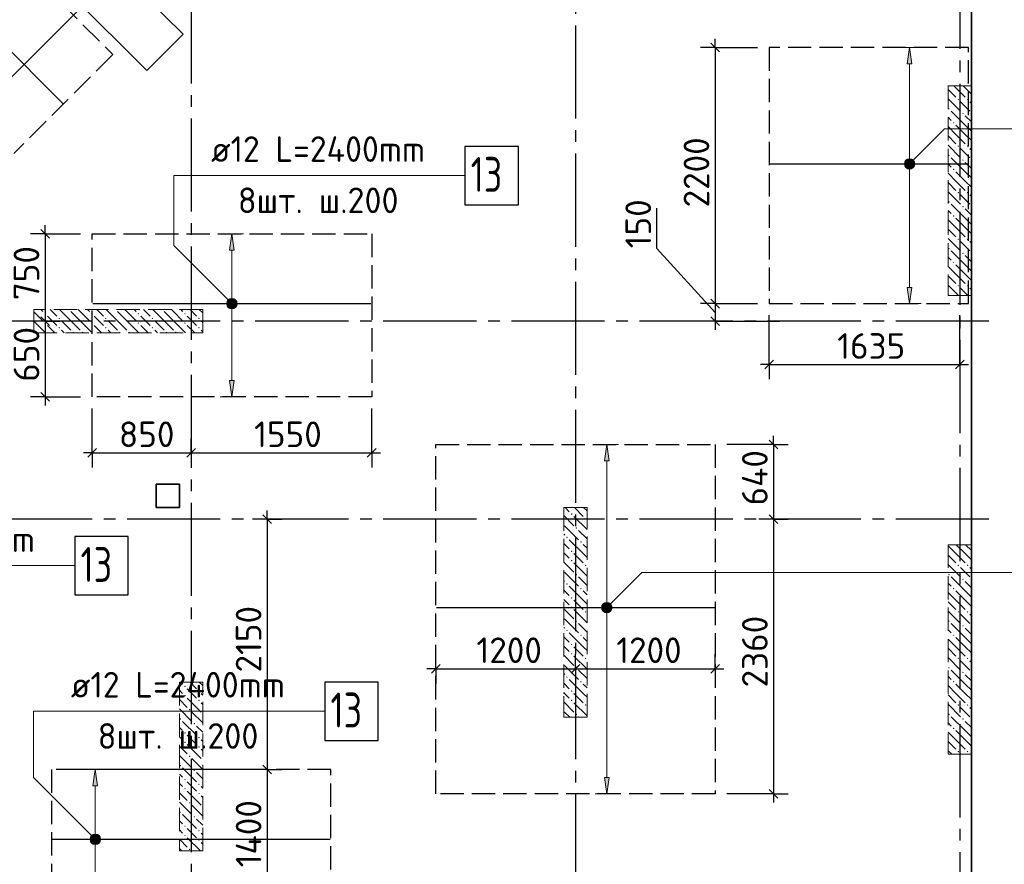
# Model space of a CAD drawing. Header units: millimetres. Extents: x 40580 to 1930067, y -240640 to 81020.
# Tile 232 of 246: x 740300 to 748754, y -225986 to -218733. Entities that reach past the tile are written whole.
import ezdxf

# ---------------------------------------------------------------- set-up
doc = ezdxf.new("R2010")
doc.units = ezdxf.units.MM
for name, pattern in [('______2', [270, 200, -70]), ('______5', [1100, 800, -100, 100, -100]), ('CENTER', [2, 1.25, -0.25, 0.25, -0.25])]:
    doc.linetypes.add(name, pattern=pattern)
for name, color, linetype, lineweight in [('Standard', 7, 'Continuous', 25), ('ДОП Верх по Х', 7, 'Continuous', 25), ('ЖБ Перекрытие верхний уровень', 7, 'Continuous', 35), ('ОСИ', 7, 'CENTER', 15), ('Позиционная метка номер позиции', 7, 'Continuous', 13), ('Примечания', 7, 'Continuous', 13)]:
    doc.layers.add(name, color=color, linetype=linetype, lineweight=lineweight)
doc.layers.add('ЖБ Пилон', color=7, linetype='______2', lineweight=13, true_color=0xa0a0a0)
doc.styles.add('ISOCPEUR', font='isocpeur.ttf')

msp = doc.modelspace()

# ---------------------------------------------------------------- hatches: boundary and pattern name
at = {"layer": 'ДОП Верх по Х', "linetype": 'Continuous', "lineweight": 13, "transparency": 33554687}
for points in [[(747961.3, -219111.3), (747941.3, -218971.3), (747921.3, -219111.3)], [(747903.8, -219971.3), (747978.8, -219971.3), (747973.6, -219952.5)], [(747903.8, -219971.3), (747973.6, -219952.5), (747909.1, -219952.5)], [(747909.1, -219990), (747978.8, -219971.3), (747903.8, -219971.3)], [(747909.1, -219952.5), (747973.6, -219952.5), (747960.1, -219939)], [(747909.1, -219952.5), (747960.1, -219939), (747922.6, -219939)], [(747909.1, -219990), (747973.6, -219990), (747978.8, -219971.3)], [(747922.6, -219939), (747960.1, -219939), (747941.3, -219933.8)], [(747922.6, -220003.5), (747973.6, -219990), (747909.1, -219990)], [(747922.6, -220003.5), (747960.1, -220003.5), (747973.6, -219990)], [(747960.1, -220003.5), (747922.6, -220003.5), (747941.3, -220008.8)], [(742142.3, -220711.3), (742122.3, -220571.3), (742102.3, -220711.3)], [(742084.8, -221171.3), (742159.8, -221171.3), (742154.6, -221152.5)], [(742084.8, -221171.3), (742154.6, -221152.5), (742090, -221152.5)], [(742090, -221152.5), (742154.6, -221152.5), (742141.1, -221139)], [(742090, -221152.5), (742141.1, -221139), (742103.5, -221139)], [(742103.5, -221139), (742141.1, -221139), (742122.3, -221133.8)], [(742090, -221190), (742159.8, -221171.3), (742084.8, -221171.3)], [(742090, -221190), (742154.6, -221190), (742159.8, -221171.3)], [(742103.5, -221203.5), (742154.6, -221190), (742090, -221190)], [(742103.5, -221203.5), (742141.1, -221203.5), (742154.6, -221190)], [(742141.1, -221203.5), (742103.5, -221203.5), (742122.3, -221208.8)], [(745361.3, -222521.3), (745341.3, -222381.3), (745321.3, -222521.3)], [(745303.8, -223781.3), (745378.8, -223781.3), (745373.6, -223762.5)], [(745303.8, -223781.3), (745373.6, -223762.5), (745309.1, -223762.5)], [(745309.1, -223800), (745378.8, -223781.3), (745303.8, -223781.3)], [(745309.1, -223762.5), (745373.6, -223762.5), (745360.1, -223749)], [(745309.1, -223762.5), (745360.1, -223749), (745322.6, -223749)], [(745309.1, -223800), (745373.6, -223800), (745378.8, -223781.3)], [(745322.6, -223749), (745360.1, -223749), (745341.3, -223743.8)], [(745322.6, -223813.5), (745373.6, -223800), (745309.1, -223800)], [(745322.6, -223813.5), (745360.1, -223813.5), (745373.6, -223800)], [(745360.1, -223813.5), (745322.6, -223813.5), (745341.3, -223818.8)], [(740969.1, -225311.3), (740949.1, -225171.3), (740929.1, -225311.3)], [(740930.4, -225739), (740967.9, -225739), (740949.1, -225733.8)], [(740911.6, -225771.3), (740986.6, -225771.3), (740981.4, -225752.5)], [(740911.6, -225771.3), (740981.4, -225752.5), (740916.9, -225752.5)], [(740916.9, -225790), (740986.6, -225771.3), (740911.6, -225771.3)], [(740916.9, -225752.5), (740981.4, -225752.5), (740967.9, -225739)], [(740916.9, -225752.5), (740967.9, -225739), (740930.4, -225739)], [(740916.9, -225790), (740981.4, -225790), (740986.6, -225771.3)], [(740930.4, -225803.5), (740981.4, -225790), (740916.9, -225790)], [(740930.4, -225803.5), (740967.9, -225803.5), (740981.4, -225790)], [(740967.9, -225803.5), (740930.4, -225803.5), (740949.1, -225808.8)]]:
    msp.add_hatch(color=7, dxfattribs=at).paths.add_polyline_path(points)
for points in [[(747961.3, -221031.3), (747941.3, -221171.3), (747921.3, -221031.3)], [(742142.3, -221831.3), (742122.3, -221971.3), (742102.3, -221831.3)], [(745361.3, -225241.3), (745341.3, -225381.3), (745321.3, -225241.3)]]:
    msp.add_hatch(color=7, dxfattribs=at).paths.add_polyline_path(points, flags=16)
at = {"layer": 'ЖБ Пилон', "linetype": 'Continuous', "lineweight": -3, "transparency": 33554687}
for points in [[(748352.8, -219418.2), (748359.3, -219411.7), (748365.8, -219418.2), (748359.3, -219424.7)], [(748432.8, -219418.2), (748439.3, -219411.7), (748445.8, -219418.2), (748439.3, -219424.7)], [(748272.8, -219498.2), (748279.3, -219491.7), (748285.8, -219498.2), (748279.3, -219504.7)], [(748392.8, -219538.2), (748399.3, -219531.7), (748405.8, -219538.2), (748399.3, -219544.7)], [(748312.8, -219618.2), (748319.3, -219611.7), (748325.8, -219618.2), (748319.3, -219624.7)], [(748352.8, -219818.2), (748359.3, -219811.7), (748365.8, -219818.2), (748359.3, -219824.7)], [(748432.8, -219818.2), (748439.3, -219811.7), (748445.8, -219818.2), (748439.3, -219824.7)], [(748272.8, -219898.2), (748279.3, -219891.7), (748285.8, -219898.2), (748279.3, -219904.7)], [(748392.8, -219938.2), (748399.3, -219931.7), (748405.8, -219938.2), (748399.3, -219944.7)], [(748312.8, -220018.2), (748319.3, -220011.7), (748325.8, -220018.2), (748319.3, -220024.7)], [(748352.8, -220218.2), (748359.3, -220211.7), (748365.8, -220218.2), (748359.3, -220224.7)], [(748432.8, -220218.2), (748439.3, -220211.7), (748445.8, -220218.2), (748439.3, -220224.7)], [(748272.8, -220298.2), (748279.3, -220291.7), (748285.8, -220298.2), (748279.3, -220304.7)], [(748392.8, -220338.2), (748399.3, -220331.7), (748405.8, -220338.2), (748399.3, -220344.7)], [(748312.8, -220418.2), (748319.3, -220411.7), (748325.8, -220418.2), (748319.3, -220424.7)], [(748352.8, -220618.2), (748359.3, -220611.7), (748365.8, -220618.2), (748359.3, -220624.7)], [(748432.8, -220618.2), (748439.3, -220611.7), (748445.8, -220618.2), (748439.3, -220624.7)], [(748272.8, -220698.2), (748279.3, -220691.7), (748285.8, -220698.2), (748279.3, -220704.7)], [(748392.8, -220738.2), (748399.3, -220731.7), (748405.8, -220738.2), (748399.3, -220744.7)], [(748312.8, -220818.2), (748319.3, -220811.7), (748325.8, -220818.2), (748319.3, -220824.7)], [(748352.8, -221018.2), (748359.3, -221011.7), (748365.8, -221018.2), (748359.3, -221024.7)], [(748432.8, -221018.2), (748439.3, -221011.7), (748445.8, -221018.2), (748439.3, -221024.7)], [(748272.8, -221098.2), (748279.3, -221091.7), (748285.8, -221098.2), (748282.6, -221101.3), (748275.9, -221101.3)], [(740512.8, -221258.2), (740519.3, -221251.7), (740525.8, -221258.2), (740519.3, -221264.7)], [(740722.6, -221221.3), (740719.3, -221224.7), (740715.9, -221221.3)], [(740912.8, -221258.2), (740919.3, -221251.7), (740925.8, -221258.2), (740919.3, -221264.7)], [(741122.6, -221221.3), (741119.3, -221224.7), (741115.9, -221221.3)], [(741312.8, -221258.2), (741319.3, -221251.7), (741325.8, -221258.2), (741319.3, -221264.7)], [(741522.6, -221221.3), (741519.3, -221224.7), (741515.9, -221221.3)], [(741712.8, -221258.2), (741719.3, -221251.7), (741725.8, -221258.2), (741719.3, -221264.7)], [(740512.8, -221338.2), (740519.3, -221331.7), (740525.8, -221338.2), (740519.3, -221344.7)], [(740632.8, -221298.2), (740639.3, -221291.7), (740645.8, -221298.2), (740639.3, -221304.7)], [(740912.8, -221338.2), (740919.3, -221331.7), (740925.8, -221338.2), (740919.3, -221344.7)], [(741032.8, -221298.2), (741039.3, -221291.7), (741045.8, -221298.2), (741039.3, -221304.7)], [(741312.8, -221338.2), (741319.3, -221331.7), (741325.8, -221338.2), (741319.3, -221344.7)], [(741432.8, -221298.2), (741439.3, -221291.7), (741445.8, -221298.2), (741439.3, -221304.7)], [(741712.8, -221338.2), (741719.3, -221331.7), (741725.8, -221338.2), (741719.3, -221344.7)], [(741832.8, -221298.2), (741839.3, -221291.7), (741845.8, -221298.2), (741839.3, -221304.7)], [(740432.8, -221418.2), (740439.3, -221411.7), (740445.8, -221418.2), (740442.6, -221421.3), (740435.9, -221421.3)], [(740632.8, -221378.2), (740639.3, -221371.7), (740645.8, -221378.2), (740639.3, -221384.7)], [(740752.8, -221418.2), (740759.3, -221411.7), (740765.8, -221418.2), (740762.6, -221421.3), (740755.9, -221421.3)], [(740832.8, -221418.2), (740839.3, -221411.7), (740845.8, -221418.2), (740842.6, -221421.3), (740835.9, -221421.3)], [(741032.8, -221378.2), (741039.3, -221371.7), (741045.8, -221378.2), (741039.3, -221384.7)], [(741152.8, -221418.2), (741159.3, -221411.7), (741165.8, -221418.2), (741162.6, -221421.3), (741155.9, -221421.3)], [(741232.8, -221418.2), (741239.3, -221411.7), (741245.8, -221418.2), (741242.6, -221421.3), (741235.9, -221421.3)], [(741432.8, -221378.2), (741439.3, -221371.7), (741445.8, -221378.2), (741439.3, -221384.7)], [(741552.8, -221418.2), (741559.3, -221411.7), (741565.8, -221418.2), (741562.6, -221421.3), (741555.9, -221421.3)], [(741632.8, -221418.2), (741639.3, -221411.7), (741645.8, -221418.2), (741642.6, -221421.3), (741635.9, -221421.3)], [(741832.8, -221378.2), (741839.3, -221371.7), (741845.8, -221378.2), (741839.3, -221384.7)], [(745032.8, -222978.2), (745039.3, -222971.7), (745045.8, -222978.2), (745039.3, -222984.7)], [(745152.8, -223018.2), (745159.3, -223011.7), (745165.8, -223018.2), (745159.3, -223024.7)], [(745072.8, -223098.2), (745079.3, -223091.7), (745085.8, -223098.2), (745079.3, -223104.7)], [(744992.8, -223178.2), (744999.3, -223171.7), (745005.8, -223178.2), (744999.3, -223184.7)], [(745112.8, -223218.2), (745119.3, -223211.7), (745125.8, -223218.2), (745119.3, -223224.7)], [(745032.8, -223298.2), (745039.3, -223291.7), (745045.8, -223298.2), (745039.3, -223304.7)], [(745032.8, -223378.2), (745039.3, -223371.7), (745045.8, -223378.2), (745039.3, -223384.7)], [(745152.8, -223418.2), (745159.3, -223411.7), (745165.8, -223418.2), (745159.3, -223424.7)], [(748352.8, -223418.2), (748359.3, -223411.7), (748365.8, -223418.2), (748359.3, -223424.7)], [(748432.8, -223418.2), (748439.3, -223411.7), (748445.8, -223418.2), (748439.3, -223424.7)], [(745072.8, -223498.2), (745079.3, -223491.7), (745085.8, -223498.2), (745079.3, -223504.7)], [(748272.8, -223498.2), (748279.3, -223491.7), (748285.8, -223498.2), (748279.3, -223504.7)], [(748392.8, -223538.2), (748399.3, -223531.7), (748405.8, -223538.2), (748399.3, -223544.7)], [(744992.8, -223578.2), (744999.3, -223571.7), (745005.8, -223578.2), (744999.3, -223584.7)], [(745112.8, -223618.2), (745119.3, -223611.7), (745125.8, -223618.2), (745119.3, -223624.7)], [(748312.8, -223618.2), (748319.3, -223611.7), (748325.8, -223618.2), (748319.3, -223624.7)], [(745032.8, -223698.2), (745039.3, -223691.7), (745045.8, -223698.2), (745039.3, -223704.7)], [(745032.8, -223778.2), (745039.3, -223771.7), (745045.8, -223778.2), (745039.3, -223784.7)], [(745152.8, -223818.2), (745159.3, -223811.7), (745165.8, -223818.2), (745159.3, -223824.7)], [(748352.8, -223818.2), (748359.3, -223811.7), (748365.8, -223818.2), (748359.3, -223824.7)], [(748432.8, -223818.2), (748439.3, -223811.7), (748445.8, -223818.2), (748439.3, -223824.7)], [(745072.8, -223898.2), (745079.3, -223891.7), (745085.8, -223898.2), (745079.3, -223904.7)], [(748272.8, -223898.2), (748279.3, -223891.7), (748285.8, -223898.2), (748279.3, -223904.7)], [(748392.8, -223938.2), (748399.3, -223931.7), (748405.8, -223938.2), (748399.3, -223944.7)], [(744992.8, -223978.2), (744999.3, -223971.7), (745005.8, -223978.2), (744999.3, -223984.7)], [(745112.8, -224018.2), (745119.3, -224011.7), (745125.8, -224018.2), (745119.3, -224024.7)], [(748312.8, -224018.2), (748319.3, -224011.7), (748325.8, -224018.2), (748319.3, -224024.7)], [(745032.8, -224098.2), (745039.3, -224091.7), (745045.8, -224098.2), (745039.3, -224104.7)], [(745032.8, -224178.2), (745039.3, -224171.7), (745045.8, -224178.2), (745039.3, -224184.7)], [(745152.8, -224218.2), (745159.3, -224211.7), (745165.8, -224218.2), (745159.3, -224224.7)], [(748352.8, -224218.2), (748359.3, -224211.7), (748365.8, -224218.2), (748359.3, -224224.7)], [(748432.8, -224218.2), (748439.3, -224211.7), (748445.8, -224218.2), (748439.3, -224224.7)], [(745072.8, -224298.2), (745079.3, -224291.7), (745085.8, -224298.2), (745079.3, -224304.7)], [(748272.8, -224298.2), (748279.3, -224291.7), (748285.8, -224298.2), (748279.3, -224304.7)], [(744992.8, -224378.2), (744999.3, -224371.7), (745005.8, -224378.2), (744999.3, -224384.7)], [(748392.8, -224338.2), (748399.3, -224331.7), (748405.8, -224338.2), (748399.3, -224344.7)], [(741712.8, -224458.2), (741719.3, -224451.7), (741725.8, -224458.2), (741719.3, -224464.7)], [(745112.8, -224418.2), (745119.3, -224411.7), (745125.8, -224418.2), (745119.3, -224424.7)], [(748312.8, -224418.2), (748319.3, -224411.7), (748325.8, -224418.2), (748319.3, -224424.7)], [(741712.8, -224538.2), (741719.3, -224531.7), (741725.8, -224538.2), (741719.3, -224544.7)], [(741832.8, -224498.2), (741839.3, -224491.7), (741845.8, -224498.2), (741839.3, -224504.7)], [(745032.8, -224498.2), (745039.3, -224491.7), (745045.8, -224498.2), (745039.3, -224504.7)], [(741832.8, -224578.2), (741839.3, -224571.7), (741845.8, -224578.2), (741839.3, -224584.7)], [(745032.8, -224578.2), (745039.3, -224571.7), (745045.8, -224578.2), (745039.3, -224584.7)], [(745152.8, -224618.2), (745159.3, -224611.7), (745165.8, -224618.2), (745159.3, -224624.7)], [(748352.8, -224618.2), (748359.3, -224611.7), (748365.8, -224618.2), (748359.3, -224624.7)], [(748432.8, -224618.2), (748439.3, -224611.7), (748445.8, -224618.2), (748439.3, -224624.7)], [(741752.8, -224658.2), (741759.3, -224651.7), (741765.8, -224658.2), (741759.3, -224664.7)], [(745072.8, -224698.2), (745079.3, -224691.7), (745085.8, -224698.2), (745079.3, -224704.7)], [(748272.8, -224698.2), (748279.3, -224691.7), (748285.8, -224698.2), (748279.3, -224704.7)], [(741672.8, -224738.2), (741679.3, -224731.7), (741685.8, -224738.2), (741679.3, -224744.7)], [(741792.8, -224778.2), (741799.3, -224771.7), (741805.8, -224778.2), (741799.3, -224784.7)], [(748392.8, -224738.2), (748399.3, -224731.7), (748405.8, -224738.2), (748399.3, -224744.7)], [(741712.8, -224858.2), (741719.3, -224851.7), (741725.8, -224858.2), (741719.3, -224864.7)], [(748312.8, -224818.2), (748319.3, -224811.7), (748325.8, -224818.2), (748319.3, -224824.7)], [(741712.8, -224938.2), (741719.3, -224931.7), (741725.8, -224938.2), (741719.3, -224944.7)], [(741832.8, -224898.2), (741839.3, -224891.7), (741845.8, -224898.2), (741839.3, -224904.7)], [(741832.8, -224978.2), (741839.3, -224971.7), (741845.8, -224978.2), (741839.3, -224984.7)], [(741752.8, -225058.2), (741759.3, -225051.7), (741765.8, -225058.2), (741759.3, -225064.7)], [(748352.8, -225018.2), (748359.3, -225011.7), (748365.8, -225018.2), (748359.3, -225024.7)], [(748432.8, -225018.2), (748439.3, -225011.7), (748445.8, -225018.2), (748439.3, -225024.7)], [(741672.8, -225138.2), (741679.3, -225131.7), (741685.8, -225138.2), (741679.3, -225144.7)], [(741792.8, -225178.2), (741799.3, -225171.7), (741805.8, -225178.2), (741799.3, -225184.7)], [(741712.8, -225258.2), (741719.3, -225251.7), (741725.8, -225258.2), (741719.3, -225264.7)], [(741832.8, -225298.2), (741839.3, -225291.7), (741845.8, -225298.2), (741839.3, -225304.7)], [(741712.8, -225338.2), (741719.3, -225331.7), (741725.8, -225338.2), (741719.3, -225344.7)], [(741832.8, -225378.2), (741839.3, -225371.7), (741845.8, -225378.2), (741839.3, -225384.7)], [(741752.8, -225458.2), (741759.3, -225451.7), (741765.8, -225458.2), (741759.3, -225464.7)], [(741672.8, -225538.2), (741679.3, -225531.7), (741685.8, -225538.2), (741679.3, -225544.7)], [(741792.8, -225578.2), (741799.3, -225571.7), (741805.8, -225578.2), (741799.3, -225584.7)], [(741712.8, -225658.2), (741719.3, -225651.7), (741725.8, -225658.2), (741719.3, -225664.7)], [(741712.8, -225738.2), (741719.3, -225731.7), (741725.8, -225738.2), (741719.3, -225744.7)], [(741832.8, -225698.2), (741839.3, -225691.7), (741845.8, -225698.2), (741839.3, -225704.7)], [(741832.8, -225778.2), (741839.3, -225771.7), (741845.8, -225778.2), (741839.3, -225784.7)], [(741752.8, -225858.2), (741759.3, -225851.7), (741765.8, -225858.2), (741759.3, -225864.7)]]:
    msp.add_hatch(color=7, dxfattribs=at).paths.add_polyline_path(points, flags=16)
at = {"layer": 'Позиционная метка номер позиции', "linetype": 'Continuous', "lineweight": 13, "transparency": 33554687}
for points in [[(747898, -219959.8), (747973.1, -220003.1), (747909.5, -219939.5)], [(747898, -219982.7), (747952.8, -220014.6), (747898, -219959.8)], [(747898, -219959.8), (747952.8, -220014.6), (747973.1, -220003.1)], [(747929.8, -220014.6), (747898, -219982.7), (747909.5, -220003.1)], [(747898, -219982.7), (747929.8, -220014.6), (747952.8, -220014.6)], [(747909.5, -219939.5), (747984.6, -219982.7), (747929.8, -219928)], [(747909.5, -219939.5), (747973.1, -220003.1), (747984.6, -219982.7)], [(747929.8, -219928), (747984.6, -219982.7), (747984.6, -219959.8)], [(747929.8, -219928), (747984.6, -219959.8), (747952.8, -219928)], [(747952.8, -219928), (747984.6, -219959.8), (747973.1, -219939.5)], [(742090.5, -221203.1), (742133.8, -221128), (742079, -221182.7)], [(742079, -221182.7), (742133.8, -221128), (742110.8, -221128)], [(742079, -221182.7), (742110.8, -221128), (742079, -221159.8)], [(742079, -221159.8), (742110.8, -221128), (742090.5, -221139.5)], [(742090.5, -221203.1), (742154.1, -221139.5), (742133.8, -221128)], [(742110.8, -221214.6), (742154.1, -221139.5), (742090.5, -221203.1)], [(742110.8, -221214.6), (742165.6, -221159.8), (742154.1, -221139.5)], [(742133.8, -221214.6), (742165.6, -221159.8), (742110.8, -221214.6)], [(742133.8, -221214.6), (742165.6, -221182.7), (742165.6, -221159.8)], [(742165.6, -221182.7), (742133.8, -221214.6), (742154.1, -221203.1)], [(745298, -223769.8), (745373.1, -223813.1), (745309.5, -223749.5)], [(745298, -223792.7), (745352.8, -223824.6), (745298, -223769.8)], [(745298, -223769.8), (745352.8, -223824.6), (745373.1, -223813.1)], [(745309.5, -223749.5), (745384.6, -223792.7), (745329.8, -223738)], [(745309.5, -223749.5), (745373.1, -223813.1), (745384.6, -223792.7)], [(745329.8, -223738), (745384.6, -223792.7), (745384.6, -223769.8)], [(745329.8, -223738), (745384.6, -223769.8), (745352.8, -223738)], [(745352.8, -223738), (745384.6, -223769.8), (745373.1, -223749.5)], [(745329.8, -223824.6), (745298, -223792.7), (745309.5, -223813.1)], [(745298, -223792.7), (745329.8, -223824.6), (745352.8, -223824.6)], [(740917.3, -225803.1), (740960.6, -225728), (740905.9, -225782.7)], [(740905.9, -225782.7), (740960.6, -225728), (740937.7, -225728)], [(740905.9, -225782.7), (740937.7, -225728), (740905.9, -225759.8)], [(740905.9, -225759.8), (740937.7, -225728), (740917.3, -225739.5)], [(740917.3, -225803.1), (740981, -225739.5), (740960.6, -225728)], [(740937.7, -225814.6), (740981, -225739.5), (740917.3, -225803.1)], [(740937.7, -225814.6), (740992.4, -225759.8), (740981, -225739.5)], [(740960.6, -225814.6), (740992.4, -225759.8), (740937.7, -225814.6)], [(740960.6, -225814.6), (740992.4, -225782.7), (740992.4, -225759.8)], [(740992.4, -225782.7), (740960.6, -225814.6), (740981, -225803.1)]]:
    msp.add_hatch(color=7, dxfattribs=at).paths.add_polyline_path(points)

# ---------------------------------------------------------------- linework, layer by layer
at = {"layer": 'Standard', "color": 7, "linetype": 'Continuous', "lineweight": -3, "transparency": 33554687}
for p, q in [((738680.2, -220774.3), (744379.5, -215075)), ((746271.1, -218971.3), (746271.1, -218896.3)), ((745771.1, -220696.3), (745771.1, -220352.2)), ((740518.2, -220571.3), (740518.2, -220496.3)), ((746271.1, -221246.3), (745771.1, -220696.3)), ((746271.1, -221171.3), (746271.1, -221321.3)), ((740518.2, -221321.3), (740518.2, -221971.3)), ((746271.1, -221321.3), (746271.1, -221396.3)), ((746735.3, -221694.9), (746660.3, -221694.9)), ((746735.3, -221694.9), (748372.3, -221694.9)), ((748372.3, -221694.9), (748447.3, -221694.9)), ((740518.2, -221971.3), (740518.2, -222046.3)), ((746772.3, -222381.3), (746772.3, -222306.3)), ((740922.3, -222453.2), (740847.3, -222453.2)), ((740922.3, -222453.2), (741772.3, -222453.2)), ((741772.3, -222453.2), (743322.3, -222453.2)), ((743322.3, -222453.2), (743397.3, -222453.2)), ((742425.2, -223021.3), (742425.2, -222946.3)), ((746772.3, -223021.3), (746772.3, -225381.3)), ((743872.3, -224307.5), (743797.3, -224307.5)), ((743872.3, -224307.5), (745072.3, -224307.5)), ((745072.3, -224307.5), (746272.3, -224307.5)), ((746272.3, -224307.5), (746347.3, -224307.5)), ((742425.2, -225171.3), (742425.2, -226571.3)), ((746772.3, -225381.3), (746772.3, -225456.3))]:
    msp.add_line(p, q, dxfattribs=at)
at = {"layer": 'Standard', "color": 7, "linetype": 'Continuous', "lineweight": 25, "transparency": 33554687}
for p, q in [((746233.6, -218933.8), (746308.6, -219008.8)), ((740480.7, -220533.8), (740555.7, -220608.8)), ((746233.6, -221133.8), (746308.6, -221208.8)), ((740480.7, -221283.8), (740555.7, -221358.8)), ((746233.6, -221283.8), (746308.6, -221358.8)), ((746697.8, -221732.4), (746772.8, -221657.4)), ((748334.8, -221732.4), (748409.8, -221657.4)), ((740480.7, -221933.8), (740555.7, -222008.8)), ((746734.8, -222343.8), (746809.8, -222418.8)), ((740884.8, -222490.7), (740959.8, -222415.7)), ((741734.8, -222490.7), (741809.8, -222415.7)), ((743284.8, -222490.7), (743359.8, -222415.7)), ((742387.7, -222983.8), (742462.7, -223058.8)), ((746734.8, -222983.8), (746809.8, -223058.8)), ((743834.8, -224345), (743909.8, -224270)), ((745034.8, -224345), (745109.8, -224270)), ((746234.8, -224345), (746309.8, -224270)), ((742387.7, -225133.8), (742462.7, -225208.8)), ((746734.8, -225343.8), (746809.8, -225418.8))]:
    msp.add_line(p, q, dxfattribs=at)
at = {"layer": 'Standard', "color": 251, "linetype": 'Continuous', "lineweight": -3, "true_color": 0x656565, "transparency": 33554687}
for p, q in [((746271.1, -218971.3), (746146.1, -218971.3)), ((746271.1, -218971.3), (746396.1, -218971.3)), ((746271.1, -218971.3), (746635.3, -218971.3)), ((740518.2, -220571.3), (740393.2, -220571.3)), ((740518.2, -220571.3), (740643.2, -220571.3)), ((746271.1, -221171.3), (746146.1, -221171.3)), ((746271.1, -221171.3), (746396.1, -221171.3)), ((746271.1, -221171.3), (746635.3, -221171.3)), ((740518.2, -221321.3), (740393.2, -221321.3)), ((740518.2, -221321.3), (740643.2, -221321.3)), ((740518.2, -221321.3), (740518.2, -221321.3)), ((746271.1, -221321.3), (746146.1, -221321.3)), ((746271.1, -221321.3), (746396.1, -221321.3)), ((746271.1, -221321.3), (746828, -221321.3)), ((746735.3, -221694.9), (746735.3, -221271.3)), ((748372.3, -221694.9), (748372.3, -221271.3)), ((746735.3, -221694.9), (746735.3, -221569.9)), ((748372.3, -221694.9), (748372.3, -221569.9)), ((746735.3, -221694.9), (746735.3, -221819.9)), ((748372.3, -221694.9), (748372.3, -221819.9)), ((740518.2, -221971.3), (740393.2, -221971.3)), ((740518.2, -221971.3), (740643.2, -221971.3)), ((740518.2, -221971.3), (740822.3, -221971.3)), ((740922.3, -222453.2), (740922.3, -222071.3)), ((743322.3, -222453.2), (743322.3, -222071.3)), ((740922.3, -222453.2), (740922.3, -222328.2)), ((741772.3, -222453.2), (741772.3, -222328.2)), ((743322.3, -222453.2), (743322.3, -222328.2)), ((746772.3, -222381.3), (746372.3, -222381.3)), ((746772.3, -222381.3), (746647.3, -222381.3)), ((746772.3, -222381.3), (746897.3, -222381.3)), ((740922.3, -222453.2), (740922.3, -222578.2)), ((741772.3, -222453.2), (741772.3, -222578.2)), ((741772.3, -222453.2), (741772.3, -222453.2)), ((743322.3, -222453.2), (743322.3, -222578.2)), ((742425.2, -223021.3), (742300.2, -223021.3)), ((742425.2, -223021.3), (742550.2, -223021.3)), ((742425.2, -223021.3), (742425.2, -223021.3)), ((746772.3, -223021.3), (746647.3, -223021.3)), ((746772.3, -223021.3), (746897.3, -223021.3)), ((746772.3, -223021.3), (746772.3, -223021.3)), ((743872.3, -224307.5), (743872.3, -224182.5)), ((745072.3, -224307.5), (745072.3, -224182.5)), ((746272.3, -224307.5), (746272.3, -224182.5)), ((743872.3, -224307.5), (743872.3, -224432.5)), ((743872.3, -224307.5), (743872.3, -224307.5)), ((745072.3, -224307.5), (745072.3, -224432.5)), ((745072.3, -224307.5), (745072.3, -224307.5)), ((746272.3, -224307.5), (746272.3, -224432.5)), ((746272.3, -224307.5), (746272.3, -224307.5)), ((742425.2, -225171.3), (742300.2, -225171.3)), ((742425.2, -225171.3), (742550.2, -225171.3)), ((746772.3, -225381.3), (746372.3, -225381.3)), ((746772.3, -225381.3), (746647.3, -225381.3)), ((746772.3, -225381.3), (746897.3, -225381.3))]:
    msp.add_line(p, q, dxfattribs=at)
at = {"layer": 'Standard', "color": 7, "linetype": 'Continuous', "lineweight": -3, "transparency": 33554687}
for points in [[(746271.1, -218971.3), (746271.1, -220317), (746271.1, -220317), (746271.1, -221171.3)], [(740518.2, -220571.3), (740518.2, -221158.9), (740518.2, -221158.9), (740518.2, -221321.3)], [(746772.3, -222381.3), (746772.3, -222860.8), (746772.3, -222860.8), (746772.3, -223021.3)], [(742425.2, -223021.3), (742425.2, -224335.7), (742425.2, -224335.7), (742425.2, -225171.3)]]:
    msp.add_lwpolyline(points, dxfattribs=at)
at = {"layer": 'Standard', "color": 251, "linetype": 'Continuous', "lineweight": -3, "true_color": 0x656565, "transparency": 33554687}
for points in [[(740518.2, -220571.3), (740754.7, -220571.3), (740754.7, -220571.3), (740822.3, -220571.3)], [(742425.2, -225171.3), (742408.2, -225171.3), (742408.2, -225171.3), (740672.3, -225171.3)]]:
    msp.add_lwpolyline(points, dxfattribs=at)
at = {"layer": 'ДОП Верх по Х', "color": 7, "linetype": 'Continuous', "lineweight": -3, "transparency": 33554687}
for p, q in [((740670.5, -219452.3), (739468.4, -218250.2)), ((746741.3, -219971.3), (748441.3, -219971.3)), ((740928.3, -221171.3), (743316.3, -221171.3)), ((743878.3, -223781.3), (746266.3, -223781.3)), ((740578.3, -225771.3), (742966.3, -225771.3))]:
    msp.add_line(p, q, dxfattribs=at)
at = {"layer": 'ДОП Верх по Х', "color": 251, "linetype": 'Continuous', "lineweight": 13, "true_color": 0x494949, "transparency": 33554687}
for p, q in [((747941.3, -218971.3), (747841.3, -218971.3)), ((747941.3, -218971.3), (747921.3, -219111.3)), ((747961.3, -219111.3), (747941.3, -218971.3)), ((747941.3, -218971.3), (748041.3, -218971.3)), ((747941.3, -218971.3), (747941.3, -218971.3)), ((747921.3, -219111.3), (747961.3, -219111.3)), ((747941.3, -219941.3), (747941.3, -219111.3)), ((747903.8, -219971.3), (747903.8, -219971.3)), ((747978.8, -219971.3), (747978.8, -219971.3)), ((747941.3, -221031.3), (747941.3, -220001.3)), ((742122.3, -220571.3), (742022.3, -220571.3)), ((742122.3, -220571.3), (742102.3, -220711.3)), ((742142.3, -220711.3), (742122.3, -220571.3)), ((742122.3, -220571.3), (742222.3, -220571.3)), ((742122.3, -220571.3), (742122.3, -220571.3)), ((742102.3, -220711.3), (742142.3, -220711.3)), ((742122.3, -221141.3), (742122.3, -220711.3)), ((747941.3, -221171.3), (747921.3, -221031.3)), ((747921.3, -221031.3), (747961.3, -221031.3)), ((747961.3, -221031.3), (747941.3, -221171.3)), ((742084.8, -221171.3), (742084.8, -221171.3)), ((742122.3, -221831.3), (742122.3, -221201.3)), ((742159.8, -221171.3), (742159.8, -221171.3)), ((747941.3, -221171.3), (747841.3, -221171.3)), ((747941.3, -221171.3), (748041.3, -221171.3)), ((747941.3, -221171.3), (747941.3, -221171.3)), ((742122.3, -221971.3), (742102.3, -221831.3)), ((742102.3, -221831.3), (742142.3, -221831.3)), ((742142.3, -221831.3), (742122.3, -221971.3)), ((742122.3, -221971.3), (742022.3, -221971.3)), ((742122.3, -221971.3), (742222.3, -221971.3)), ((742122.3, -221971.3), (742122.3, -221971.3)), ((745341.3, -222381.3), (745241.3, -222381.3)), ((745341.3, -222381.3), (745321.3, -222521.3)), ((745361.3, -222521.3), (745341.3, -222381.3)), ((745341.3, -222381.3), (745441.3, -222381.3)), ((745341.3, -222381.3), (745341.3, -222381.3)), ((745321.3, -222521.3), (745361.3, -222521.3)), ((745341.3, -223751.3), (745341.3, -222521.3)), ((745303.8, -223781.3), (745303.8, -223781.3)), ((745378.8, -223781.3), (745378.8, -223781.3)), ((745341.3, -225241.3), (745341.3, -223811.3)), ((740949.1, -225171.3), (740849.1, -225171.3)), ((740949.1, -225171.3), (740929.1, -225311.3)), ((740969.1, -225311.3), (740949.1, -225171.3)), ((740949.1, -225171.3), (741049.1, -225171.3)), ((740949.1, -225171.3), (740949.1, -225171.3)), ((740929.1, -225311.3), (740969.1, -225311.3)), ((740949.1, -225741.3), (740949.1, -225311.3)), ((745341.3, -225381.3), (745321.3, -225241.3)), ((745321.3, -225241.3), (745361.3, -225241.3)), ((745361.3, -225241.3), (745341.3, -225381.3)), ((745341.3, -225381.3), (745241.3, -225381.3)), ((745341.3, -225381.3), (745441.3, -225381.3)), ((745341.3, -225381.3), (745341.3, -225381.3)), ((740911.6, -225771.3), (740911.6, -225771.3)), ((740949.1, -226431.3), (740949.1, -225801.3)), ((740986.6, -225771.3), (740986.6, -225771.3))]:
    msp.add_line(p, q, dxfattribs=at)
at = {"layer": 'ДОП Верх по Х', "color": 7, "linetype": 'Continuous', "lineweight": 13, "transparency": 33554687}
for p, q in [((741922.3, -220071.3), (744030.3, -220071.3)), ((738572.3, -223421.3), (740680.3, -223421.3)), ((740718.8, -224671.3), (742826.8, -224671.3))]:
    msp.add_line(p, q, dxfattribs=at)
at = {"layer": 'ДОП Верх по Х', "color": 7, "linetype": 'Continuous', "lineweight": 25, "transparency": 33554687}
for points in [[(744122.3, -220321.3), (744582.3, -220321.3), (744582.3, -219821.3), (744122.3, -219821.3), (744122.3, -220321.3)], [(740772.3, -223671.3), (741232.3, -223671.3), (741232.3, -223171.3), (740772.3, -223171.3), (740772.3, -223671.3)], [(742918.8, -224921.3), (743378.8, -224921.3), (743378.8, -224421.3), (742918.8, -224421.3), (742918.8, -224921.3)]]:
    msp.add_lwpolyline(points, dxfattribs=at)
at = {"layer": 'ДОП Верх по Х', "color": 251, "linetype": 'Continuous', "lineweight": 13, "true_color": 0x494949, "transparency": 33554687}
for centre in [(747941.3, -219971.3), (742122.3, -221171.3), (745341.3, -223781.3), (740949.1, -225771.3)]:
    msp.add_circle(centre, 37.5, dxfattribs=at)
at = {"layer": 'ЖБ Перекрытие верхний уровень', "transparency": 33554687}
for p, q in [((748472.3, -230251.3), (748472.3, -215291.3)), ((741702.2, -218857.6), (740669.8, -217825.2)), ((740358.7, -218136.3), (741391, -219168.7)), ((741391, -219168.7), (741702.2, -218857.6)), ((741672.3, -222721.3), (741472.3, -222721.3)), ((741472.3, -222721.3), (741472.3, -222921.3)), ((741672.3, -222921.3), (741672.3, -222721.3)), ((741472.3, -222921.3), (741672.3, -222921.3))]:
    msp.add_line(p, q, dxfattribs=at)
at = {"layer": 'ЖБ Пилон', "color": 253, "linetype": '______2', "lineweight": 13, "true_color": 0xa0a0a0, "transparency": 33554687}
for p, q in [((748272.3, -219301.3), (748272.3, -221101.3)), ((748472.3, -219301.3), (748272.3, -219301.3)), ((748472.3, -221101.3), (748472.3, -219301.3)), ((748272.3, -221101.3), (748472.3, -221101.3)), ((741872.3, -221221.3), (740422.3, -221221.3)), ((740422.3, -221221.3), (740422.3, -221421.3)), ((741872.3, -221421.3), (741872.3, -221221.3)), ((740422.3, -221421.3), (741872.3, -221421.3)), ((744972.3, -222921.3), (744972.3, -224721.3)), ((745172.3, -222921.3), (744972.3, -222921.3)), ((745172.3, -224721.3), (745172.3, -222921.3)), ((748272.3, -223241.3), (748272.3, -225041.3)), ((748472.3, -223241.3), (748272.3, -223241.3)), ((748472.3, -225041.3), (748472.3, -223241.3)), ((741672.3, -224421.3), (741672.3, -225871.3)), ((741872.3, -224421.3), (741672.3, -224421.3)), ((741872.3, -225871.3), (741872.3, -224421.3)), ((744972.3, -224721.3), (745172.3, -224721.3)), ((748272.3, -225041.3), (748472.3, -225041.3)), ((741672.3, -225871.3), (741872.3, -225871.3))]:
    msp.add_line(p, q, dxfattribs=at)
at = {"layer": 'ЖБ Пилон', "color": 9, "linetype": 'Continuous', "lineweight": -3, "true_color": 0xc7c7c7, "transparency": 33554687}
for p, q in [((748339.3, -219318.2), (748322.4, -219301.3)), ((748402.4, -219301.3), (748419.3, -219318.2)), ((748272.3, -219331.2), (748339.3, -219398.2)), ((748339.3, -219318.2), (748419.3, -219398.2)), ((748419.3, -219318.2), (748472.3, -219371.2)), ((748272.3, -219411.2), (748379.3, -219518.2)), ((748419.3, -219478.2), (748379.3, -219438.2)), ((748459.3, -219438.2), (748472.3, -219451.2)), ((748419.3, -219638.2), (748299.3, -219518.2)), ((748459.3, -219518.2), (748419.3, -219478.2)), ((748419.3, -219558.2), (748472.3, -219611.2)), ((748272.3, -219571.2), (748299.3, -219598.2)), ((748339.3, -219638.2), (748419.3, -219718.2)), ((748419.3, -219638.2), (748472.3, -219691.2)), ((748339.3, -219718.2), (748272.3, -219651.2)), ((748272.3, -219731.2), (748339.3, -219798.2)), ((748339.3, -219718.2), (748419.3, -219798.2)), ((748419.3, -219718.2), (748472.3, -219771.2)), ((748272.3, -219811.2), (748379.3, -219918.2)), ((748419.3, -219878.2), (748379.3, -219838.2)), ((748459.3, -219918.2), (748419.3, -219878.2)), ((748459.3, -219838.2), (748472.3, -219851.2)), ((748272.3, -219971.2), (748299.3, -219998.2)), ((748419.3, -220038.2), (748299.3, -219918.2)), ((748419.3, -219958.2), (748472.3, -220011.2)), ((748339.3, -220118.2), (748272.3, -220051.2)), ((748339.3, -220038.2), (748419.3, -220118.2)), ((748419.3, -220038.2), (748472.3, -220091.2)), ((748272.3, -220131.2), (748339.3, -220198.2)), ((748339.3, -220118.2), (748419.3, -220198.2)), ((748419.3, -220118.2), (748472.3, -220171.2)), ((748272.3, -220211.2), (748379.3, -220318.2)), ((748419.3, -220278.2), (748379.3, -220238.2)), ((748459.3, -220238.2), (748472.3, -220251.2)), ((748419.3, -220438.2), (748299.3, -220318.2)), ((748459.3, -220318.2), (748419.3, -220278.2)), ((748272.3, -220371.2), (748299.3, -220398.2)), ((748419.3, -220358.2), (748472.3, -220411.2)), ((748339.3, -220518.2), (748272.3, -220451.2)), ((748339.3, -220438.2), (748419.3, -220518.2)), ((748419.3, -220438.2), (748472.3, -220491.2)), ((748272.3, -220531.2), (748339.3, -220598.2)), ((748339.3, -220518.2), (748419.3, -220598.2)), ((748419.3, -220518.2), (748472.3, -220571.2)), ((748272.3, -220611.2), (748379.3, -220718.2)), ((748419.3, -220678.2), (748379.3, -220638.2)), ((748459.3, -220638.2), (748472.3, -220651.2)), ((748419.3, -220838.2), (748299.3, -220718.2)), ((748459.3, -220718.2), (748419.3, -220678.2)), ((748272.3, -220771.2), (748299.3, -220798.2)), ((748419.3, -220758.2), (748472.3, -220811.2)), ((748339.3, -220918.2), (748272.3, -220851.2)), ((748339.3, -220838.2), (748419.3, -220918.2)), ((748419.3, -220838.2), (748472.3, -220891.2)), ((748272.3, -220931.2), (748339.3, -220998.2)), ((748339.3, -220918.2), (748419.3, -220998.2)), ((748419.3, -220918.2), (748472.3, -220971.2)), ((748272.3, -221011.2), (748362.4, -221101.3)), ((748419.3, -221078.2), (748379.3, -221038.2)), ((748442.4, -221101.3), (748419.3, -221078.2)), ((748459.3, -221038.2), (748472.3, -221051.2)), ((740422.3, -221241.2), (740499.3, -221318.2)), ((740482.4, -221221.3), (740499.3, -221238.2)), ((740562.4, -221221.3), (740619.3, -221278.2)), ((740739.3, -221318.2), (740642.4, -221221.3)), ((740739.3, -221238.2), (740819.3, -221318.2)), ((740819.3, -221238.2), (740802.4, -221221.3)), ((740819.3, -221238.2), (740899.3, -221318.2)), ((740882.4, -221221.3), (740899.3, -221238.2)), ((740962.4, -221221.3), (741019.3, -221278.2)), ((741139.3, -221318.2), (741042.4, -221221.3)), ((741139.3, -221238.2), (741219.3, -221318.2)), ((741219.3, -221238.2), (741202.4, -221221.3)), ((741219.3, -221238.2), (741299.3, -221318.2)), ((741282.4, -221221.3), (741299.3, -221238.2)), ((741362.4, -221221.3), (741419.3, -221278.2)), ((741539.3, -221318.2), (741442.4, -221221.3)), ((741539.3, -221238.2), (741619.3, -221318.2)), ((741619.3, -221238.2), (741602.4, -221221.3)), ((741619.3, -221238.2), (741699.3, -221318.2)), ((741682.4, -221221.3), (741699.3, -221238.2)), ((741762.4, -221221.3), (741819.3, -221278.2)), ((741872.3, -221251.2), (741842.4, -221221.3)), ((740422.3, -221321.2), (740522.4, -221421.3)), ((740579.3, -221318.2), (740539.3, -221278.2)), ((740619.3, -221358.2), (740579.3, -221318.2)), ((740659.3, -221318.2), (740739.3, -221398.2)), ((740739.3, -221318.2), (740819.3, -221398.2)), ((740819.3, -221318.2), (740922.4, -221421.3)), ((740979.3, -221318.2), (740939.3, -221278.2)), ((741019.3, -221358.2), (740979.3, -221318.2)), ((741059.3, -221318.2), (741139.3, -221398.2)), ((741139.3, -221318.2), (741219.3, -221398.2)), ((741219.3, -221318.2), (741322.4, -221421.3)), ((741379.3, -221318.2), (741339.3, -221278.2)), ((741419.3, -221358.2), (741379.3, -221318.2)), ((741459.3, -221318.2), (741539.3, -221398.2)), ((741539.3, -221318.2), (741619.3, -221398.2)), ((741619.3, -221318.2), (741722.4, -221421.3)), ((741779.3, -221318.2), (741739.3, -221278.2)), ((741819.3, -221358.2), (741779.3, -221318.2)), ((741859.3, -221318.2), (741872.3, -221331.2)), ((740539.3, -221358.2), (740602.4, -221421.3)), ((740659.3, -221398.2), (740682.4, -221421.3)), ((740939.3, -221358.2), (741002.4, -221421.3)), ((741059.3, -221398.2), (741082.4, -221421.3)), ((741339.3, -221358.2), (741402.4, -221421.3)), ((741459.3, -221398.2), (741482.4, -221421.3)), ((741739.3, -221358.2), (741802.4, -221421.3)), ((741859.3, -221398.2), (741872.3, -221411.2)), ((745019.3, -222958.2), (744982.4, -222921.3)), ((745062.4, -222921.3), (745139.3, -222998.2)), ((745142.4, -222921.3), (745172.3, -222951.2)), ((744972.3, -222991.2), (745059.3, -223078.2)), ((745059.3, -222998.2), (745172.3, -223111.2)), ((744979.3, -223078.2), (745099.3, -223198.2)), ((744972.3, -223151.2), (744979.3, -223158.2)), ((745172.3, -223191.2), (745099.3, -223118.2)), ((744972.3, -223231.2), (745019.3, -223278.2)), ((745139.3, -223318.2), (745019.3, -223198.2)), ((745139.3, -223238.2), (745172.3, -223271.2)), ((748339.3, -223318.2), (748272.3, -223251.2)), ((748342.4, -223241.3), (748419.3, -223318.2)), ((748422.4, -223241.3), (748472.3, -223291.2)), ((744979.3, -223318.2), (744972.3, -223311.2)), ((745019.3, -223358.2), (744979.3, -223318.2)), ((745059.3, -223318.2), (745139.3, -223398.2)), ((745139.3, -223318.2), (745172.3, -223351.2)), ((748272.3, -223331.2), (748339.3, -223398.2)), ((748339.3, -223318.2), (748419.3, -223398.2)), ((748419.3, -223318.2), (748472.3, -223371.2)), ((744972.3, -223391.2), (745059.3, -223478.2)), ((745059.3, -223398.2), (745172.3, -223511.2)), ((748272.3, -223411.2), (748379.3, -223518.2)), ((748419.3, -223478.2), (748379.3, -223438.2)), ((748459.3, -223438.2), (748472.3, -223451.2)), ((744979.3, -223478.2), (745099.3, -223598.2)), ((745172.3, -223591.2), (745099.3, -223518.2)), ((748419.3, -223638.2), (748299.3, -223518.2)), ((748459.3, -223518.2), (748419.3, -223478.2)), ((744972.3, -223551.2), (744979.3, -223558.2)), ((745139.3, -223718.2), (745019.3, -223598.2)), ((748272.3, -223571.2), (748299.3, -223598.2)), ((748419.3, -223558.2), (748472.3, -223611.2)), ((744972.3, -223631.2), (745019.3, -223678.2)), ((745139.3, -223638.2), (745172.3, -223671.2)), ((748339.3, -223718.2), (748272.3, -223651.2)), ((748339.3, -223638.2), (748419.3, -223718.2)), ((748419.3, -223638.2), (748472.3, -223691.2)), ((744979.3, -223718.2), (744972.3, -223711.2)), ((745019.3, -223758.2), (744979.3, -223718.2)), ((745059.3, -223718.2), (745139.3, -223798.2)), ((745139.3, -223718.2), (745172.3, -223751.2)), ((748272.3, -223731.2), (748339.3, -223798.2)), ((748339.3, -223718.2), (748419.3, -223798.2)), ((748419.3, -223718.2), (748472.3, -223771.2)), ((744972.3, -223791.2), (745059.3, -223878.2)), ((745059.3, -223798.2), (745172.3, -223911.2)), ((748272.3, -223811.2), (748379.3, -223918.2)), ((748419.3, -223878.2), (748379.3, -223838.2)), ((748459.3, -223838.2), (748472.3, -223851.2)), ((744972.3, -223951.2), (744979.3, -223958.2)), ((744979.3, -223878.2), (745099.3, -223998.2)), ((745172.3, -223991.2), (745099.3, -223918.2)), ((748419.3, -224038.2), (748299.3, -223918.2)), ((748459.3, -223918.2), (748419.3, -223878.2)), ((748419.3, -223958.2), (748472.3, -224011.2)), ((744972.3, -224031.2), (745019.3, -224078.2)), ((745139.3, -224118.2), (745019.3, -223998.2)), ((745139.3, -224038.2), (745172.3, -224071.2)), ((748272.3, -223971.2), (748299.3, -223998.2)), ((748339.3, -224038.2), (748419.3, -224118.2)), ((748419.3, -224038.2), (748472.3, -224091.2)), ((744979.3, -224118.2), (744972.3, -224111.2)), ((745019.3, -224158.2), (744979.3, -224118.2)), ((745059.3, -224118.2), (745139.3, -224198.2)), ((745139.3, -224118.2), (745172.3, -224151.2)), ((748339.3, -224118.2), (748272.3, -224051.2)), ((748339.3, -224118.2), (748419.3, -224198.2)), ((748419.3, -224118.2), (748472.3, -224171.2)), ((744972.3, -224191.2), (745059.3, -224278.2)), ((745059.3, -224198.2), (745172.3, -224311.2)), ((748272.3, -224131.2), (748339.3, -224198.2)), ((748272.3, -224211.2), (748379.3, -224318.2)), ((744979.3, -224278.2), (745099.3, -224398.2)), ((748419.3, -224278.2), (748379.3, -224238.2)), ((748459.3, -224318.2), (748419.3, -224278.2)), ((748459.3, -224238.2), (748472.3, -224251.2)), ((744972.3, -224351.2), (744979.3, -224358.2)), ((745172.3, -224391.2), (745099.3, -224318.2)), ((748272.3, -224371.2), (748299.3, -224398.2)), ((748419.3, -224438.2), (748299.3, -224318.2)), ((748419.3, -224358.2), (748472.3, -224411.2)), ((741682.4, -224421.3), (741699.3, -224438.2)), ((741762.4, -224421.3), (741819.3, -224478.2)), ((741872.3, -224451.2), (741842.4, -224421.3)), ((744972.3, -224431.2), (745019.3, -224478.2)), ((745139.3, -224518.2), (745019.3, -224398.2)), ((745139.3, -224438.2), (745172.3, -224471.2)), ((748339.3, -224518.2), (748272.3, -224451.2)), ((748339.3, -224438.2), (748419.3, -224518.2)), ((748419.3, -224438.2), (748472.3, -224491.2)), ((741672.3, -224491.2), (741699.3, -224518.2)), ((741779.3, -224518.2), (741739.3, -224478.2)), ((741819.3, -224558.2), (741779.3, -224518.2)), ((741859.3, -224518.2), (741872.3, -224531.2)), ((744979.3, -224518.2), (744972.3, -224511.2)), ((745019.3, -224558.2), (744979.3, -224518.2)), ((745059.3, -224518.2), (745139.3, -224598.2)), ((745139.3, -224518.2), (745172.3, -224551.2)), ((748272.3, -224531.2), (748339.3, -224598.2)), ((748339.3, -224518.2), (748419.3, -224598.2)), ((748419.3, -224518.2), (748472.3, -224571.2)), ((741672.3, -224571.2), (741739.3, -224638.2)), ((741739.3, -224558.2), (741859.3, -224678.2)), ((741859.3, -224598.2), (741872.3, -224611.2)), ((744972.3, -224591.2), (745059.3, -224678.2)), ((745059.3, -224598.2), (745172.3, -224711.2)), ((748272.3, -224611.2), (748379.3, -224718.2)), ((741672.3, -224651.2), (741779.3, -224758.2)), ((741779.3, -224678.2), (741872.3, -224771.2)), ((744979.3, -224678.2), (745022.4, -224721.3)), ((745102.4, -224721.3), (745099.3, -224718.2)), ((748419.3, -224838.2), (748299.3, -224718.2)), ((748419.3, -224678.2), (748379.3, -224638.2)), ((748459.3, -224718.2), (748419.3, -224678.2)), ((748459.3, -224638.2), (748472.3, -224651.2)), ((741699.3, -224758.2), (741819.3, -224878.2)), ((741872.3, -224851.2), (741819.3, -224798.2)), ((748272.3, -224771.2), (748299.3, -224798.2)), ((748419.3, -224758.2), (748472.3, -224811.2)), ((741672.3, -224811.2), (741699.3, -224838.2)), ((741779.3, -224918.2), (741739.3, -224878.2)), ((748339.3, -224918.2), (748272.3, -224851.2)), ((748339.3, -224838.2), (748419.3, -224918.2)), ((748419.3, -224838.2), (748472.3, -224891.2)), ((741672.3, -224891.2), (741699.3, -224918.2)), ((741672.3, -224971.2), (741739.3, -225038.2)), ((741739.3, -224958.2), (741859.3, -225078.2)), ((741819.3, -224958.2), (741779.3, -224918.2)), ((741859.3, -224918.2), (741872.3, -224931.2)), ((748272.3, -224931.2), (748339.3, -224998.2)), ((748339.3, -224918.2), (748419.3, -224998.2)), ((748419.3, -224918.2), (748472.3, -224971.2)), ((741672.3, -225051.2), (741779.3, -225158.2)), ((741859.3, -224998.2), (741872.3, -225011.2)), ((748272.3, -225011.2), (748302.4, -225041.3)), ((748382.4, -225041.3), (748379.3, -225038.2)), ((748459.3, -225038.2), (748462.4, -225041.3)), ((741779.3, -225078.2), (741872.3, -225171.2)), ((741672.3, -225211.2), (741699.3, -225238.2)), ((741699.3, -225158.2), (741819.3, -225278.2)), ((741872.3, -225251.2), (741819.3, -225198.2)), ((741672.3, -225291.2), (741699.3, -225318.2)), ((741779.3, -225318.2), (741739.3, -225278.2)), ((741672.3, -225371.2), (741739.3, -225438.2)), ((741739.3, -225358.2), (741859.3, -225478.2)), ((741819.3, -225358.2), (741779.3, -225318.2)), ((741859.3, -225318.2), (741872.3, -225331.2)), ((741672.3, -225451.2), (741779.3, -225558.2)), ((741779.3, -225478.2), (741872.3, -225571.2)), ((741859.3, -225398.2), (741872.3, -225411.2)), ((741699.3, -225558.2), (741819.3, -225678.2)), ((741672.3, -225611.2), (741699.3, -225638.2)), ((741872.3, -225651.2), (741819.3, -225598.2)), ((741672.3, -225691.2), (741699.3, -225718.2)), ((741779.3, -225718.2), (741739.3, -225678.2)), ((741819.3, -225758.2), (741779.3, -225718.2)), ((741859.3, -225718.2), (741872.3, -225731.2)), ((741672.3, -225771.2), (741739.3, -225838.2)), ((741739.3, -225758.2), (741852.4, -225871.3)), ((741859.3, -225798.2), (741872.3, -225811.2)), ((741672.3, -225851.2), (741692.4, -225871.3))]:
    msp.add_line(p, q, dxfattribs=at)
at = {"layer": 'ОСИ', "color": 8, "linetype": '______5', "lineweight": -3, "transparency": 33554687}
for p, q in [((745072.3, -214382.6), (745072.3, -233251.3)), ((748372.3, -214882.6), (748372.3, -233251.3)), ((741772.3, -215181.3), (741772.3, -233251.3)), ((748622.3, -221321.3), (718998.3, -221321.3)), ((748622.3, -223021.3), (718998.3, -223021.3))]:
    msp.add_line(p, q, dxfattribs=at)
at = {"layer": 'Позиционная метка номер позиции', "color": 7, "linetype": 'Continuous', "lineweight": 13, "transparency": 33554687}
for p, q in [((747909.5, -219939.5), (747909.5, -219939.5)), ((747973.1, -219939.5), (747973.1, -219939.5)), ((747909.5, -220003.1), (747909.5, -220003.1)), ((747973.1, -220003.1), (747973.1, -220003.1)), ((742090.5, -221139.5), (742090.5, -221139.5)), ((742154.1, -221139.5), (742154.1, -221139.5)), ((742090.5, -221203.1), (742090.5, -221203.1)), ((742154.1, -221203.1), (742154.1, -221203.1)), ((745309.5, -223749.5), (745309.5, -223749.5)), ((745373.1, -223749.5), (745373.1, -223749.5)), ((745309.5, -223813.1), (745309.5, -223813.1)), ((745373.1, -223813.1), (745373.1, -223813.1)), ((740917.3, -225739.5), (740917.3, -225739.5)), ((740917.3, -225803.1), (740917.3, -225803.1)), ((740981, -225739.5), (740981, -225739.5)), ((740981, -225803.1), (740981, -225803.1))]:
    msp.add_line(p, q, dxfattribs=at)
for points in [[(747941.3, -219971.3), (748241.3, -219671.3), (750972.3, -219671.3)], [(742122.3, -221171.3), (741622.3, -220671.3), (741622.3, -220071.3), (744122.3, -220071.3)], [(738772.3, -224521.3), (738272.3, -224021.3), (738272.3, -223421.3), (740772.3, -223421.3)], [(745341.3, -223781.3), (745641.3, -223481.3), (750972.3, -223481.3)], [(740949.1, -225771.3), (740418.8, -225241), (740418.8, -224671.3), (742918.8, -224671.3)]]:
    msp.add_lwpolyline(points, dxfattribs=at)
for centre in [(747941.3, -219971.3), (742122.3, -221171.3), (745341.3, -223781.3), (740949.1, -225771.3)]:
    msp.add_circle(centre, 45, dxfattribs=at)
at = {"layer": 'Примечания', "color": 7, "linetype": '______2', "lineweight": -3, "transparency": 33554687}
for p, q in [((739888.4, -217821.7), (741099, -219032.2)), ((741099, -219032.2), (740250.5, -219880.8)), ((748447.3, -218971.3), (746735.3, -218971.3)), ((746735.3, -218971.3), (746735.3, -221171.3)), ((748447.3, -221171.3), (748447.3, -218971.3)), ((740922.3, -220571.3), (743322.3, -220571.3)), ((740922.3, -221971.3), (740922.3, -220571.3)), ((743322.3, -220571.3), (743322.3, -221971.3)), ((746735.3, -221171.3), (748447.3, -221171.3)), ((743322.3, -221971.3), (740922.3, -221971.3)), ((743872.3, -222381.3), (746272.3, -222381.3)), ((743872.3, -225381.3), (743872.3, -222381.3)), ((746272.3, -222381.3), (746272.3, -225381.3)), ((742972.3, -225171.3), (740572.3, -225171.3)), ((740572.3, -225171.3), (740572.3, -226571.3)), ((742972.3, -226571.3), (742972.3, -225171.3)), ((746272.3, -225381.3), (743872.3, -225381.3))]:
    msp.add_line(p, q, dxfattribs=at)

# ---------------------------------------------------------------- texts
at = {"layer": 'Standard', "color": 7, "linetype": 'Continuous', "lineweight": 25, "transparency": 33554687, "char_height": 220, "attachment_point": 7, "rotation": 90, "style": 'ISOCPEUR'}
for s, insert, width in [('2200', (746221.1, -220344.9), 672.616), ('150', (745721.1, -220696.3), 469.509), ('750', (740468.2, -221141.8), 516.396), ('650', (740468.2, -221841.8), 516.396), ('640', (746722.3, -222904.6), 531.967), ('2150', (742375.2, -224338.7), 610.171), ('2360', (746722.3, -224467.1), 657.046), ('1400', (742375.2, -226011.5), 625.741)]:
    msp.add_mtext(s, dxfattribs=dict(at, insert=insert, width=width))
at = {"layer": 'Standard', "color": 7, "linetype": 'Continuous', "lineweight": 25, "transparency": 33554687, "char_height": 220, "attachment_point": 7, "style": 'ISOCPEUR'}
for s, insert, width in [('1635', (747319.3, -221644.9), 594.589), ('850', (741151.8, -222403.2), 516.39), ('1550', (742312.7, -222403.2), 594.589), ('1200', (744222.1, -224257.5), 625.741), ('1200', (745422.1, -224257.5), 625.741)]:
    msp.add_mtext(s, dxfattribs=dict(at, insert=insert, width=width))
at = {"layer": 'ДОП Верх по Х', "color": 7, "linetype": 'Continuous', "lineweight": 13, "transparency": 33554687, "attachment_point": 7, "style": 'ISOCPEUR'}
for s, insert, char_height, width in [('\\W0.96;ø12 L=2400mm ', (741942.3, -219953.9), 220, 2173.901), ('\\W0.75;13', (744172.3, -220211.3), 300, 472.641), ('\\W0.97;8шт. ш.200 ', (742173.3, -220394), 220, 1713.197), ('\\W0.96;ø12 L=2400mm ', (738592.3, -223304), 220, 2173.901), ('\\W0.75;13', (740822.3, -223561.3), 300, 472.649), ('\\W0.97;7шт. ш.200 ', (738823.3, -223744), 220, 1713.19), ('\\W0.96;ø12 L=2400mm ', (740738.8, -224553.9), 220, 2173.901), ('\\W0.75;13', (742968.8, -224811.3), 300, 472.649), ('\\W0.97;8шт. ш.200 ', (740969.8, -224994), 220, 1713.203)]:
    msp.add_mtext(s, dxfattribs=dict(at, insert=insert, char_height=char_height, width=width))

doc.saveas('drawing.dxf')
